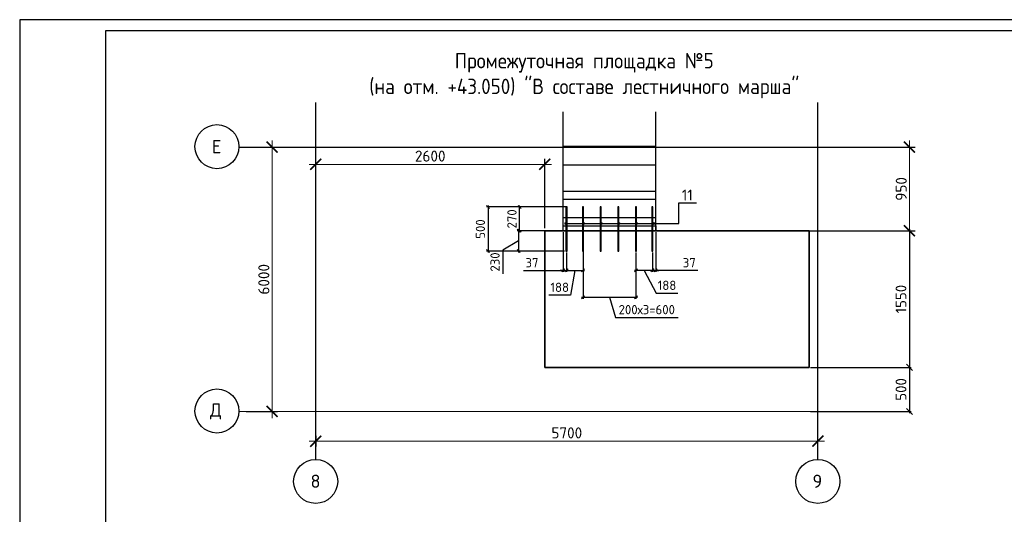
# Model space of a CAD drawing. Header units: millimetres. Extents: x 40580 to 2152466, y -328404 to 177125.
# Tile 243 of 252: x 703186 to 725540, y 153549 to 164775. Entities that reach past the tile are written whole.
import ezdxf

# ---------------------------------------------------------------- set-up
doc = ezdxf.new("R2010")
doc.units = ezdxf.units.MM
doc.linetypes.add('______5', pattern=[1100, 800, -100, 100, -100])
doc.linetypes.add('CENTER', pattern=[2, 1.25, -0.25, 0.25, -0.25])
for name, color, linetype in [('11', 7, 'Continuous'), ('СПДС_Оси', 7, 'Continuous'), ('Столовая - обозначения', 7, 'Continuous')]:
    doc.layers.add(name, color=color, linetype=linetype)
for name, color, linetype, lineweight in [('RAZMER', 7, 'Continuous', 9), ('Лестница', 7, 'Continuous', 25), ('ОСИ', 7, 'CENTER', 15), ('Столовая Двери и окна', 7, 'Continuous', 15), ('ТЕКСТ', 7, 'Continuous', 15)]:
    doc.layers.add(name, color=color, linetype=linetype, lineweight=lineweight)
doc.layers.add('Стена_ бетон несущ.', color=7, linetype='Continuous', lineweight=70, true_color=0xb4b496)
doc.styles.get("Standard").update_dxf_attribs({"font": 'isocpeur.ttf'})
doc.styles.add('ГОСТ', font='isocpeur.ttf')
doc.dimstyles.new('ГОСТ', dxfattribs={"dimscale": 0, "dimtxt": 2.5, "dimasz": 2.5, "dimexe": 1.25, "dimexo": 0.625, "dimtad": 1, "dimdec": 0, "dimtxsty": 'ГОСТ', "dimblk": 'ARCHTICK', "dimcen": 2.5, "dimdle": 1.5, "dimclrd": 256, "dimclre": 256, "dimclrt": 256, "dimadec": 0, "dimazin": 0, "dimtfac": 1, "dimtdec": 0, "dimtmove": 1, "dimatfit": 3, "dimfxl": 2, "dimtfill": 1, "dimlwd": -1, "dimarcsym": 0})
doc.dimstyles.new('Осевые', dxfattribs={"dimscale": 0.7, "dimtxt": 450, "dimasz": 400, "dimexe": 100, "dimexo": 100, "dimgap": 100, "dimtad": 1, "dimdec": 0, "dimzin": 0, "dimdsep": 46, "dimtxsty": 'Standard', "dimblk": 'OBLIQUE', "dimcen": 9, "dimdle": 100, "dimazin": 0, "dimtm": 1e-09, "dimtfac": 1, "dimtdec": 0, "dimtofl": 0, "dimtmove": 0, "dimatfit": 3, "dimfxl": 1, "dimtolj": 1, "dimtzin": 0, "dimarcsym": 0})

# ---------------------------------------------------------------- blocks, each defined once
blk = doc.blocks.new('NSY101')
at = {"color": 0, "linetype": 'ByBlock', "lineweight": -2}
blk.add_circle((0, 0), 50, dxfattribs=at)
blk = doc.blocks.new('_ArchTick')
at = {"color": 0, "linetype": 'ByBlock', "const_width": 0.15}
blk.add_lwpolyline([(-0.5, -0.5), (0.5, 0.5)], dxfattribs=at)
blk = doc.blocks.new('*D1931')
at = {"layer": 'Defpoints', "color": 0, "lineweight": 25, "ltscale": 100, "transparency": 16777216}
for p in [(708916, 161883), (708916, 161883), (708269, 155883)]:
    blk.add_point(p, dxfattribs=at)
at = {"layer": 'RAZMER', "ltscale": 100, "transparency": 16777216}
blk.add_line((708916, 155733), (708916, 162033), dxfattribs=at)
at = {"layer": 'RAZMER', "lineweight": -2, "ltscale": 100, "transparency": 16777216}
for p, q in [((708979, 161883), (709041, 161883)), ((708331, 155883), (709041, 155883))]:
    blk.add_line(p, q, dxfattribs=at)
at = {"layer": 'RAZMER', "ltscale": 100, "transparency": 16777216, "xscale": 250, "yscale": 250, "zscale": 250}
for p, rotation in [((708916, 161883), 90), ((708916, 155883), 270)]:
    blk.add_blockref('_ArchTick', p, dxfattribs=dict(at, rotation=rotation))
at = {"layer": 'RAZMER', "ltscale": 100, "transparency": 16777216, "insert": (708729, 158883), "char_height": 250, "width": 833.33, "attachment_point": 5, "rotation": 90, "style": 'ГОСТ', "bg_fill": 3, "box_fill_scale": 1.1, "bg_fill_color": 256, "bg_fill_true_color": 13158600, "bg_fill_transparency": 0}
blk.add_mtext('6000', dxfattribs=at)
blk = doc.blocks.new('*D2261')
at = {"layer": 'Defpoints', "color": 0, "lineweight": 25, "transparency": 16777216}
for p in [(709907, 155394), (721307, 155210), (721307, 155130)]:
    blk.add_point(p, dxfattribs=at)
at = {"layer": 'RAZMER', "transparency": 16777216}
blk.add_line((709757, 155210), (721457, 155210), dxfattribs=at)
at = {"layer": 'RAZMER', "lineweight": -2, "transparency": 16777216}
for p, q in [((709907, 155331), (709907, 155085)), ((721307, 155193), (721307, 155335))]:
    blk.add_line(p, q, dxfattribs=at)
at = {"layer": 'RAZMER', "transparency": 16777216, "xscale": 250, "yscale": 250, "zscale": 250, "rotation": 180}
blk.add_blockref('_ArchTick', (709907, 155210), dxfattribs=at)
at = {"layer": 'RAZMER', "transparency": 16777216, "xscale": 250, "yscale": 250, "zscale": 250}
blk.add_blockref('_ArchTick', (721307, 155210), dxfattribs=at)
at = {"layer": 'RAZMER', "transparency": 16777216, "insert": (715607, 155397), "char_height": 250, "attachment_point": 5, "style": 'ГОСТ', "bg_fill": 3, "box_fill_scale": 1.1, "bg_fill_color": 256, "bg_fill_true_color": 13158600, "bg_fill_transparency": 0}
blk.add_mtext('5700', dxfattribs=at)
blk = doc.blocks.new('*D2262')
at = {"layer": 'Defpoints', "color": 0, "lineweight": 25, "transparency": 16777216}
for p in [(709907, 161492), (709907, 160834), (715107, 159984)]:
    blk.add_point(p, dxfattribs=at)
at = {"layer": 'RAZMER', "transparency": 16777216}
blk.add_line((715257, 161492), (709757, 161492), dxfattribs=at)
at = {"layer": 'RAZMER', "lineweight": -2, "transparency": 16777216}
for p, q in [((709907, 160896), (709907, 161617)), ((715107, 160046), (715107, 161617))]:
    blk.add_line(p, q, dxfattribs=at)
at = {"layer": 'RAZMER', "transparency": 16777216, "xscale": 250, "yscale": 250, "zscale": 250, "rotation": 180}
blk.add_blockref('_ArchTick', (709907, 161492), dxfattribs=at)
at = {"layer": 'RAZMER', "transparency": 16777216, "xscale": 250, "yscale": 250, "zscale": 250}
blk.add_blockref('_ArchTick', (715107, 161492), dxfattribs=at)
at = {"layer": 'RAZMER', "transparency": 16777216, "insert": (712507, 161679), "char_height": 250, "attachment_point": 5, "style": 'ГОСТ', "bg_fill": 3, "box_fill_scale": 1.1, "bg_fill_color": 256, "bg_fill_true_color": 13158600, "bg_fill_transparency": 0}
blk.add_mtext('2600', dxfattribs=at)
blk = doc.blocks.new('*D2263')
at = {"layer": 'Defpoints', "color": 0, "lineweight": 25, "transparency": 16777216}
for p in [(722926, 161883), (720906, 159984), (723388, 159984)]:
    blk.add_point(p, dxfattribs=at)
at = {"layer": 'RAZMER', "lineweight": -2, "transparency": 16777216}
for p, q in [((722989, 161883), (723513, 161883)), ((720969, 159984), (723513, 159984))]:
    blk.add_line(p, q, dxfattribs=at)
at = {"layer": 'RAZMER', "transparency": 16777216}
blk.add_line((723388, 162033), (723388, 159834), dxfattribs=at)
at = {"layer": 'RAZMER', "transparency": 16777216, "xscale": 250, "yscale": 250, "zscale": 250}
for p, rotation in [((723388, 161883), 90), ((723388, 159984), 270)]:
    blk.add_blockref('_ArchTick', p, dxfattribs=dict(at, rotation=rotation))
at = {"layer": 'RAZMER', "transparency": 16777216, "insert": (723200, 160934), "char_height": 250, "attachment_point": 5, "rotation": 90, "style": 'ГОСТ', "bg_fill": 3, "box_fill_scale": 1.1, "bg_fill_color": 256, "bg_fill_true_color": 13158600, "bg_fill_transparency": 0}
blk.add_mtext('950', dxfattribs=at)
blk = doc.blocks.new('_OBLIQUE')
at = {"color": 0, "linetype": 'ByBlock'}
blk.add_line((-0.5, -0.5), (0.5, 0.5), dxfattribs=at)
blk = doc.blocks.new('*D1869')
at = {"layer": 'Defpoints', "color": 0, "linetype": 'ByBlock', "lineweight": 25, "ltscale": 13, "transparency": 16777216}
for p in [(721106, 159984), (721106, 156883), (723388, 156883)]:
    blk.add_point(p, dxfattribs=at)
at = {"layer": 'ОСИ', "color": 0, "linetype": 'ByBlock', "lineweight": -2, "ltscale": 13, "transparency": 16777216}
for p, q in [((721141, 159984), (723423, 159984)), ((723388, 160019), (723388, 156848)), ((721141, 156883), (723423, 156883))]:
    blk.add_line(p, q, dxfattribs=at)
at = {"layer": 'ОСИ', "color": 0, "linetype": 'ByBlock', "lineweight": -2, "ltscale": 13, "transparency": 16777216, "xscale": 140, "yscale": 140, "zscale": 140}
for p, rotation in [((723388, 159984), 90), ((723388, 156883), 270)]:
    blk.add_blockref('_OBLIQUE', p, dxfattribs=dict(at, rotation=rotation))
at = {"layer": 'ОСИ', "color": 0, "linetype": 'ByBlock', "ltscale": 13, "transparency": 16777216, "insert": (723195, 158434), "char_height": 245, "attachment_point": 5, "rotation": 90}
blk.add_mtext('\\A1;1550', dxfattribs=at)
blk = doc.blocks.new('*D1870')
at = {"layer": 'Defpoints', "color": 0, "linetype": 'ByBlock', "lineweight": 25, "ltscale": 13, "transparency": 16777216}
for p in [(721107, 156883), (721107, 155883), (723388, 155883)]:
    blk.add_point(p, dxfattribs=at)
at = {"layer": 'ОСИ', "color": 0, "linetype": 'ByBlock', "lineweight": -2, "ltscale": 13, "transparency": 16777216}
for p, q in [((721142, 156883), (723423, 156883)), ((723388, 156918), (723388, 155848)), ((721142, 155883), (723423, 155883))]:
    blk.add_line(p, q, dxfattribs=at)
at = {"layer": 'ОСИ', "color": 0, "linetype": 'ByBlock', "lineweight": -2, "ltscale": 13, "transparency": 16777216, "xscale": 140, "yscale": 140, "zscale": 140}
for p, rotation in [((723388, 156883), 90), ((723388, 155883), 270)]:
    blk.add_blockref('_OBLIQUE', p, dxfattribs=dict(at, rotation=rotation))
at = {"layer": 'ОСИ', "color": 0, "linetype": 'ByBlock', "ltscale": 13, "transparency": 16777216, "insert": (723195, 156383), "char_height": 245, "attachment_point": 5, "rotation": 90}
blk.add_mtext('\\A1;500', dxfattribs=at)
blk = doc.blocks.new('*D2239')
at = {"layer": 'Defpoints', "color": 0, "linetype": 'ByBlock', "lineweight": 25, "ltscale": 13, "transparency": 16777216}
for p in [(715527, 159984), (715600, 159523), (715600, 159084)]:
    blk.add_point(p, dxfattribs=at)
at = {"layer": 'ОСИ', "color": 0, "linetype": 'ByBlock', "lineweight": -2, "ltscale": 13, "transparency": 16777216}
for p, q in [((715527, 159949), (715527, 159049)), ((715600, 159488), (715600, 159049)), ((714621, 159084), (715527, 159084)), ((715527, 159084), (715457, 159084)), ((715527, 159084), (715600, 159084)), ((715600, 159084), (715670, 159084))]:
    blk.add_line(p, q, dxfattribs=at)
at = {"layer": 'ОСИ', "color": 0, "linetype": 'ByBlock', "lineweight": -2, "ltscale": 13, "transparency": 16777216, "xscale": 70, "yscale": 70, "zscale": 70}
blk.add_blockref('_OBLIQUE', (715527, 159084), dxfattribs=at)
at = {"layer": 'ОСИ', "color": 0, "linetype": 'ByBlock', "lineweight": -2, "ltscale": 13, "transparency": 16777216, "xscale": 70, "yscale": 70, "zscale": 70, "rotation": 180}
blk.add_blockref('_OBLIQUE', (715600, 159084), dxfattribs=at)
at = {"layer": 'ОСИ', "color": 0, "linetype": 'ByBlock', "ltscale": 13, "transparency": 16777216, "insert": (714817, 159259), "char_height": 210, "attachment_point": 5}
blk.add_mtext('\\A1;37', dxfattribs=at)
blk = doc.blocks.new('*D2240')
at = {"layer": 'Defpoints', "color": 0, "linetype": 'ByBlock', "lineweight": 25, "ltscale": 13, "transparency": 16777216}
for p in [(715976, 159878), (715600, 159523), (715976, 159084)]:
    blk.add_point(p, dxfattribs=at)
at = {"layer": 'ОСИ', "color": 0, "linetype": 'ByBlock', "lineweight": -2, "ltscale": 13, "transparency": 16777216}
for p, q in [((715976, 159843), (715976, 159049)), ((715600, 159488), (715600, 159049)), ((715565, 159084), (716011, 159084)), ((715788, 159084), (715695, 158526)), ((715695, 158526), (715198, 158526))]:
    blk.add_line(p, q, dxfattribs=at)
at = {"layer": 'ОСИ', "color": 0, "linetype": 'ByBlock', "lineweight": -2, "ltscale": 13, "transparency": 16777216, "xscale": 70, "yscale": 70, "zscale": 70, "rotation": 180}
blk.add_blockref('_OBLIQUE', (715600, 159084), dxfattribs=at)
at = {"layer": 'ОСИ', "color": 0, "linetype": 'ByBlock', "lineweight": -2, "ltscale": 13, "transparency": 16777216, "xscale": 70, "yscale": 70, "zscale": 70}
blk.add_blockref('_OBLIQUE', (715976, 159084), dxfattribs=at)
at = {"layer": 'ОСИ', "color": 0, "linetype": 'ByBlock', "ltscale": 13, "transparency": 16777216, "insert": (715447, 158701), "char_height": 210, "attachment_point": 5}
blk.add_mtext('\\A1;188', dxfattribs=at)
blk = doc.blocks.new('*D2241')
at = {"layer": 'Defpoints', "color": 0, "linetype": 'ByBlock', "lineweight": 25, "ltscale": 13, "transparency": 16777216}
for p in [(715976, 159523), (717176, 159523), (717176, 158474)]:
    blk.add_point(p, dxfattribs=at)
at = {"layer": 'ОСИ', "color": 0, "linetype": 'ByBlock', "lineweight": -2, "ltscale": 13, "transparency": 16777216}
for p, q in [((715976, 159488), (715976, 158439)), ((717176, 159488), (717176, 158439)), ((715941, 158474), (717211, 158474)), ((716576, 158474), (716713, 158019)), ((716713, 158019), (718134, 158019))]:
    blk.add_line(p, q, dxfattribs=at)
at = {"layer": 'ОСИ', "color": 0, "linetype": 'ByBlock', "lineweight": -2, "ltscale": 13, "transparency": 16777216, "xscale": 70, "yscale": 70, "zscale": 70, "rotation": 180}
blk.add_blockref('_OBLIQUE', (715976, 158474), dxfattribs=at)
at = {"layer": 'ОСИ', "color": 0, "linetype": 'ByBlock', "lineweight": -2, "ltscale": 13, "transparency": 16777216, "xscale": 70, "yscale": 70, "zscale": 70}
blk.add_blockref('_OBLIQUE', (717176, 158474), dxfattribs=at)
at = {"layer": 'ОСИ', "color": 0, "linetype": 'ByBlock', "ltscale": 13, "transparency": 16777216, "insert": (717423, 158194), "char_height": 210, "attachment_point": 5}
blk.add_mtext('\\A1;200х3=600', dxfattribs=at)
blk = doc.blocks.new('*D2242')
at = {"layer": 'Defpoints', "color": 0, "linetype": 'ByBlock', "lineweight": 25, "ltscale": 13, "transparency": 16777216}
for p in [(717627, 159984), (717552, 159523), (717627, 159084)]:
    blk.add_point(p, dxfattribs=at)
at = {"layer": 'ОСИ', "color": 0, "linetype": 'ByBlock', "lineweight": -2, "ltscale": 13, "transparency": 16777216}
for p, q in [((717627, 159949), (717627, 159049)), ((717552, 159488), (717552, 159049)), ((717552, 159084), (717482, 159084)), ((717552, 159084), (717627, 159084)), ((717627, 159084), (717697, 159084)), ((718584, 159084), (717627, 159084))]:
    blk.add_line(p, q, dxfattribs=at)
at = {"layer": 'ОСИ', "color": 0, "linetype": 'ByBlock', "lineweight": -2, "ltscale": 13, "transparency": 16777216, "xscale": 70, "yscale": 70, "zscale": 70}
blk.add_blockref('_OBLIQUE', (717552, 159084), dxfattribs=at)
at = {"layer": 'ОСИ', "color": 0, "linetype": 'ByBlock', "lineweight": -2, "ltscale": 13, "transparency": 16777216, "xscale": 70, "yscale": 70, "zscale": 70, "rotation": 180}
blk.add_blockref('_OBLIQUE', (717627, 159084), dxfattribs=at)
at = {"layer": 'ОСИ', "color": 0, "linetype": 'ByBlock', "ltscale": 13, "transparency": 16777216, "insert": (718388, 159259), "char_height": 210, "attachment_point": 5}
blk.add_mtext('\\A1;37', dxfattribs=at)
blk = doc.blocks.new('*D2243')
at = {"layer": 'Defpoints', "color": 0, "linetype": 'ByBlock', "lineweight": 25, "ltscale": 13, "transparency": 16777216}
for p in [(714537, 160524), (715613, 160524), (715613, 159984)]:
    blk.add_point(p, dxfattribs=at)
at = {"layer": 'ОСИ', "color": 0, "linetype": 'ByBlock', "lineweight": -2, "ltscale": 13, "transparency": 16777216}
for p, q in [((715578, 160524), (714502, 160524)), ((714537, 159949), (714537, 160559)), ((715578, 159984), (714502, 159984))]:
    blk.add_line(p, q, dxfattribs=at)
at = {"layer": 'ОСИ', "color": 0, "linetype": 'ByBlock', "lineweight": -2, "ltscale": 13, "transparency": 16777216, "xscale": 70, "yscale": 70, "zscale": 70}
for p, rotation in [((714537, 160524), 90), ((714537, 159984), 270)]:
    blk.add_blockref('_OBLIQUE', p, dxfattribs=dict(at, rotation=rotation))
at = {"layer": 'ОСИ', "color": 0, "linetype": 'ByBlock', "ltscale": 13, "transparency": 16777216, "insert": (714362, 160254), "char_height": 210, "attachment_point": 5, "rotation": 90}
blk.add_mtext('\\A1;270', dxfattribs=at)
blk = doc.blocks.new('*D2244')
at = {"layer": 'Defpoints', "color": 0, "linetype": 'ByBlock', "lineweight": 25, "ltscale": 13, "transparency": 16777216}
for p in [(715588, 159984), (714512, 159523), (715588, 159523)]:
    blk.add_point(p, dxfattribs=at)
at = {"layer": 'ОСИ', "color": 0, "linetype": 'ByBlock', "lineweight": -2, "ltscale": 13, "transparency": 16777216}
for p, q in [((715553, 159984), (714477, 159984)), ((714512, 160019), (714512, 159488)), ((714512, 159754), (714153, 159544)), ((714153, 159544), (714153, 159005)), ((715553, 159523), (714477, 159523))]:
    blk.add_line(p, q, dxfattribs=at)
at = {"layer": 'ОСИ', "color": 0, "linetype": 'ByBlock', "lineweight": -2, "ltscale": 13, "transparency": 16777216, "xscale": 70, "yscale": 70, "zscale": 70}
for p, rotation in [((714512, 159984), 90), ((714512, 159523), 270)]:
    blk.add_blockref('_OBLIQUE', p, dxfattribs=dict(at, rotation=rotation))
at = {"layer": 'ОСИ', "color": 0, "linetype": 'ByBlock', "ltscale": 13, "transparency": 16777216, "insert": (713978, 159275), "char_height": 210, "attachment_point": 5, "rotation": 90}
blk.add_mtext('\\A1;230', dxfattribs=at)
blk = doc.blocks.new('*D2245')
at = {"layer": 'Defpoints', "color": 0, "linetype": 'ByBlock', "lineweight": 25, "ltscale": 13, "transparency": 16777216}
for p in [(715588, 160524), (713821, 159523), (715588, 159523)]:
    blk.add_point(p, dxfattribs=at)
at = {"layer": 'ОСИ', "color": 0, "linetype": 'ByBlock', "lineweight": -2, "ltscale": 13, "transparency": 16777216}
for p, q in [((715553, 160524), (713786, 160524)), ((713821, 160559), (713821, 159488)), ((715553, 159523), (713786, 159523))]:
    blk.add_line(p, q, dxfattribs=at)
at = {"layer": 'ОСИ', "color": 0, "linetype": 'ByBlock', "lineweight": -2, "ltscale": 13, "transparency": 16777216, "xscale": 70, "yscale": 70, "zscale": 70}
for p, rotation in [((713821, 160524), 90), ((713821, 159523), 270)]:
    blk.add_blockref('_OBLIQUE', p, dxfattribs=dict(at, rotation=rotation))
at = {"layer": 'ОСИ', "color": 0, "linetype": 'ByBlock', "ltscale": 13, "transparency": 16777216, "insert": (713646, 160024), "char_height": 210, "attachment_point": 5, "rotation": 90}
blk.add_mtext('\\A1;500', dxfattribs=at)
blk = doc.blocks.new('*D2257')
at = {"layer": 'Defpoints', "color": 0, "linetype": 'ByBlock', "lineweight": 25, "ltscale": 13, "transparency": 16777216}
for p in [(717176, 159523), (717553, 159523), (717176, 159084)]:
    blk.add_point(p, dxfattribs=at)
at = {"layer": 'ОСИ', "color": 0, "linetype": 'ByBlock', "lineweight": -2, "ltscale": 13, "transparency": 16777216}
for p, q in [((717176, 159488), (717176, 159049)), ((717553, 159488), (717553, 159049)), ((717588, 159084), (717141, 159084)), ((717364, 159084), (717633, 158571)), ((717633, 158571), (718130, 158571))]:
    blk.add_line(p, q, dxfattribs=at)
at = {"layer": 'ОСИ', "color": 0, "linetype": 'ByBlock', "lineweight": -2, "ltscale": 13, "transparency": 16777216, "xscale": 70, "yscale": 70, "zscale": 70, "rotation": 180}
blk.add_blockref('_OBLIQUE', (717176, 159084), dxfattribs=at)
at = {"layer": 'ОСИ', "color": 0, "linetype": 'ByBlock', "lineweight": -2, "ltscale": 13, "transparency": 16777216, "xscale": 70, "yscale": 70, "zscale": 70}
blk.add_blockref('_OBLIQUE', (717553, 159084), dxfattribs=at)
at = {"layer": 'ОСИ', "color": 0, "linetype": 'ByBlock', "ltscale": 13, "transparency": 16777216, "insert": (717882, 158746), "char_height": 210, "attachment_point": 5}
blk.add_mtext('\\A1;188', dxfattribs=at)

msp = doc.modelspace()

# ---------------------------------------------------------------- linework, layer by layer
at = {"layer": '11', "color": 18, "true_color": 0x000000}
for p, q in [((703186.213, 164774.701), (703186.213, 135074.701)), ((745236.213, 164774.701), (703186.213, 164774.701))]:
    msp.add_line(p, q, dxfattribs=at)
at = {"layer": '11', "color": 18, "lineweight": 30, "true_color": 0x000000}
for p, q in [((705132.856, 164524.654), (705132.856, 135324.701)), ((744986.213, 164524.654), (705132.856, 164524.654))]:
    msp.add_line(p, q, dxfattribs=at)
at = {"layer": 'RAZMER', "color": 18, "true_color": 0x000000}
msp.add_line((708168.509, 155883.412), (723070.961, 155883.412), dxfattribs=at)
at = {"layer": 'Лестница', "color": 18, "linetype": 'Continuous', "lineweight": 25, "true_color": 0x000000, "transparency": 33554687}
for p, q in [((715526.585, 159983.746), (715526.585, 162681.746)), ((715526.585, 159983.746), (715526.585, 162681.746)), ((717626.585, 159983.746), (717626.585, 162681.746)), ((717626.585, 159983.746), (717626.585, 162681.746)), ((715506.585, 161903.218), (717606.585, 161903.218)), ((715506.585, 161903.218), (717606.585, 161903.218)), ((715526.585, 161483.218), (717626.585, 161483.218)), ((715526.585, 161483.218), (717626.585, 161483.218)), ((715526.585, 160883.218), (717626.585, 160883.218)), ((715526.585, 160703.218), (717626.585, 160703.218)), ((715526.585, 160285.218), (717626.585, 160285.218)), ((715526.585, 160285.218), (717626.585, 160285.218))]:
    msp.add_line(p, q, dxfattribs=at)
at = {"layer": 'ОСИ', "color": 18, "linetype": '______5', "lineweight": 25, "ltscale": 0.02, "true_color": 0x000000, "transparency": 33554687}
for p, q in [((709906.585, 154784.02), (709906.585, 162893.639)), ((721306.585, 154784.02), (721306.585, 162893.639))]:
    msp.add_line(p, q, dxfattribs=at)
at = {"layer": 'Стена_ бетон несущ.', "color": 18, "linetype": 'Continuous', "lineweight": 35, "true_color": 0x000000, "transparency": 33554687}
msp.add_lwpolyline([(715106.585, 156883.412), (715106.585, 157643.412), (715106.585, 157643.412), (715106.585, 158343.412), (715106.585, 158343.412), (715106.585, 159103.412), (715106.585, 159103.412), (715106.585, 159983.746), (720706.585, 159983.746), (721106.304, 159983.746), (721106.585, 159103.412), (721106.585, 159103.412), (721106.585, 158343.412), (721106.585, 158343.412), (721106.585, 157643.412), (721106.585, 157643.412), (721106.585, 156883.412), (715106.585, 156883.412)], dxfattribs=at)
at = {"layer": 'Столовая Двери и окна', "color": 18, "lineweight": 25, "true_color": 0x000000}
for p, q in [((718152.946, 160149.078), (718152.946, 160618.96)), ((718152.946, 160618.96), (718554.639, 160618.96)), ((715588.264, 160149.078), (718152.946, 160149.078))]:
    msp.add_line(p, q, dxfattribs=at)
at = {"layer": 'Столовая Двери и окна', "color": 18, "lineweight": 30, "true_color": 0x000000}
for points in [[(715588.264, 159523.429), (715612.532, 159523.429), (715612.532, 160523.746), (715588.264, 160523.746)], [(715963.996, 159523.429), (715988.264, 159523.429), (715988.264, 160523.746), (715963.996, 160523.746)], [(716363.996, 159523.429), (716388.264, 159523.429), (716388.264, 160523.746), (716363.996, 160523.746)], [(716763.996, 159523.429), (716788.264, 159523.429), (716788.264, 160523.746), (716763.996, 160523.746)], [(717163.996, 159523.429), (717188.264, 159523.429), (717188.264, 160523.746), (717163.996, 160523.746)], [(717539.728, 159523.429), (717563.996, 159523.429), (717563.996, 160523.746), (717539.728, 160523.746)]]:
    msp.add_lwpolyline(points, close=True, dxfattribs=at)
at = {"layer": 'Столовая Двери и окна', "color": 18, "lineweight": 25, "true_color": 0x000000}
msp.add_lwpolyline([(715526.585, 160096.857), (717626.585, 160096.857), (717626.585, 159983.746), (715526.585, 159983.746)], close=True, dxfattribs=at)
for centre in [(715588.264, 160149.078), (715988.264, 160149.078), (716388.264, 160149.078), (716788.264, 160149.078), (717188.264, 160149.078), (717588.264, 160149.078)]:
    msp.add_circle(centre, 20.6, dxfattribs=at)

# ---------------------------------------------------------------- block references
at = {"layer": 'ОСИ', "color": 18, "linetype": 'Continuous', "lineweight": 25, "true_color": 0x000000, "transparency": 33554687, "xscale": 9.999999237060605, "yscale": 9.999999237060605, "zscale": 9.999999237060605}
for p in [(707664.9, 161893.517), (707664.9, 155893.517), (709906.042, 154295.761), (721305.5, 154295.761)]:
    msp.add_blockref('NSY101', p, dxfattribs=at)

# ---------------------------------------------------------------- texts
at = {"layer": 'СПДС_Оси', "color": 18, "linetype": 'Continuous', "lineweight": 25, "ltscale": 150, "true_color": 0x000000}
for s, p in [('Е', (707548.55, 161743.517)), ('Д', (707503.989, 155765.95)), ('8', (709789.081, 154149.534)), ('9', (721186.295, 154149.534))]:
    msp.add_text(s, height=300, dxfattribs=at).set_placement(p)
at = {"layer": 'Столовая - обозначения', "color": 18, "lineweight": 25, "true_color": 0x000000}
msp.add_text('11', height=250, dxfattribs=at).set_placement((718218.572, 160669.822))
at = {"layer": 'ТЕКСТ', "color": 18, "ltscale": 6, "true_color": 0x000000, "insert": (716003.703, 164019.842), "char_height": 350, "width": 11827.15711, "attachment_point": 2, "style": 'ГОСТ'}
msp.add_mtext('{\\W0.9;Промежуточная площадка №5 \\P(на отм. +43.050) "В составе лестничного марша"}', dxfattribs=at)

# ---------------------------------------------------------------- dimensions: what is measured, and where the dimension line sits
at = {"layer": 'ОСИ', "color": 18, "linetype": 'ByBlock', "ltscale": 13, "true_color": 0x000000}
dim = msp.add_linear_dim(base=(717626.585, 159083.63), p1=(717551.862, 159523.429), p2=(717626.585, 159983.746), dimstyle='Осевые', override={"dimtxt": 300, "dimasz": 100, "dimexe": 50, "dimexo": 50, "dimlfac": 0.5, "dimdle": 50, "dimtmove": 1}, dxfattribs=at)
dim.commit()
dim.dimension.update_dxf_attribs({"geometry": '*D2242', "text_midpoint": (718387.537, 159020.05), "dimtype": 160})
dim = msp.add_linear_dim(base=(717176.13, 158474.315), p1=(715976.13, 159523.429), p2=(717176.13, 159523.429), text='200х3=<>', dimstyle='Осевые', override={"dimtxt": 300, "dimasz": 100, "dimexe": 50, "dimexo": 50, "dimlfac": 0.5, "dimdle": 50, "dimtmove": 1}, dxfattribs=at)
dim.commit()
dim.dimension.update_dxf_attribs({"geometry": '*D2241', "text_midpoint": (716782.63, 158194.315)})
dim = msp.add_linear_dim(base=(717176.13, 159083.63), p1=(717552.772, 159523.429), p2=(717176.13, 159523.429), angle=180, dimstyle='Осевые', override={"dimtxt": 300, "dimasz": 100, "dimexe": 50, "dimexo": 50, "dimlfac": 0.5, "dimdle": 50, "dimtmove": 1}, dxfattribs=at)
dim.commit()
dim.dimension.update_dxf_attribs({"geometry": '*D2257', "text_midpoint": (717703.365, 158570.682), "dimtype": 160})
dim = msp.add_linear_dim(base=(723387.932, 155883.412), p1=(721106.585, 156883.412), p2=(721106.585, 155883.412), angle=90, dimstyle='Осевые', override={"dimtxt": 350, "dimasz": 200, "dimexe": 50, "dimexo": 50, "dimlfac": 0.5, "dimdle": 50, "dimtmove": 1}, dxfattribs=at)
dim.commit()
dim.dimension.update_dxf_attribs({"geometry": '*D1870', "text_midpoint": (723195.432, 156383.412)})

# ---------------------------------------------------------------- next in the draw order: dimensions: what is measured, and where the dimension line sits
at = {"layer": 'RAZMER', "color": 18, "ltscale": 100, "true_color": 0x000000}
dim = msp.add_linear_dim(base=(708916.158, 161883.412), p1=(708268.571, 155883.412), p2=(708916.158, 161883.412), angle=90, dimstyle='ГОСТ', override={"dimscale": 0, "dimtix": 0, "dimtofl": 1, "dimtmove": 1, "dimatfit": 3}, dxfattribs=at)
dim.commit()
dim.dimension.update_dxf_attribs({"geometry": '*D1931', "text_midpoint": (708916.158, 158883.412), "dimtype": 160})
at = {"layer": 'RAZMER', "color": 18, "true_color": 0x000000}
dim = msp.add_linear_dim(base=(721306.585, 155209.768), p1=(709906.585, 155393.882), p2=(721306.585, 155130.262), dimstyle='ГОСТ', override={"dimscale": 0, "dimlfac": 0.5, "dimtix": 0, "dimtofl": 1, "dimtmove": 1, "dimatfit": 3}, dxfattribs=at)
dim.commit()
dim.dimension.update_dxf_attribs({"geometry": '*D2261', "text_midpoint": (715606.585, 155397.268)})

# ---------------------------------------------------------------- next in the draw order: linework, layer by layer
at = {"layer": 'ОСИ', "color": 18, "linetype": '______5', "lineweight": 25, "ltscale": 0.02, "true_color": 0x000000, "transparency": 33554687}
msp.add_line((708168.509, 161883.412), (723070.961, 161883.412), dxfattribs=at)

# ---------------------------------------------------------------- next in the draw order: dimensions: what is measured, and where the dimension line sits
at = {"layer": 'RAZMER', "color": 18, "true_color": 0x000000}
dim = msp.add_linear_dim(base=(723387.932, 159983.746), p1=(722926.467, 161883.412), p2=(720906.444, 159983.746), angle=90, dimstyle='ГОСТ', override={"dimscale": 0, "dimlfac": 0.5, "dimtix": 0, "dimtofl": 1, "dimtmove": 1, "dimatfit": 3}, dxfattribs=at)
dim.commit()
dim.dimension.update_dxf_attribs({"geometry": '*D2263', "text_midpoint": (723200.432, 160933.579)})
dim = msp.add_linear_dim(base=(709906.585, 161491.918), p1=(715106.585, 159983.746), p2=(709906.585, 160833.747), dimstyle='ГОСТ', override={"dimscale": 0, "dimlfac": 0.5, "dimtix": 0, "dimtofl": 1, "dimtmove": 1, "dimatfit": 3}, dxfattribs=at)
dim.commit()
dim.dimension.update_dxf_attribs({"geometry": '*D2262', "text_midpoint": (712506.585, 161679.418)})

# ---------------------------------------------------------------- next in the draw order: dimensions: what is measured, and where the dimension line sits
at = {"layer": 'ОСИ', "color": 18, "linetype": 'ByBlock', "ltscale": 13, "true_color": 0x000000}
for base, p1, p2, override, picture, middle in [((713820.745, 159523.429), (715588.264, 160523.746), (715588.264, 159523.429), {"dimtxt": 300, "dimasz": 100, "dimexe": 50, "dimexo": 50, "dimlfac": 0.5, "dimdle": 50, "dimtmove": 1}, '*D2245', (713645.745, 160023.587)), ((714536.509, 160523.746), (715612.532, 159983.746), (715612.532, 160523.746), {"dimtxt": 300, "dimasz": 100, "dimexe": 50, "dimexo": 50, "dimlfac": 0.5, "dimdle": 50, "dimtmove": 1}, '*D2243', (714361.509, 160253.746)), ((723387.932, 156883.412), (721106.304, 159983.746), (721106.304, 156883.412), {"dimtxt": 350, "dimasz": 200, "dimexe": 50, "dimexo": 50, "dimlfac": 0.5, "dimdle": 50, "dimtmove": 1}, '*D1869', (723195.432, 158433.579))]:
    dim = msp.add_linear_dim(base=base, p1=p1, p2=p2, angle=90, dimstyle='Осевые', override=override, dxfattribs=at)
    dim.commit()
    dim.dimension.update_dxf_attribs({"geometry": picture, "text_midpoint": middle})
dim = msp.add_linear_dim(base=(714512.241, 159523.429), p1=(715588.264, 159983.746), p2=(715588.264, 159523.429), angle=90, dimstyle='Осевые', override={"dimtxt": 300, "dimasz": 100, "dimexe": 50, "dimexo": 50, "dimlfac": 0.5, "dimdle": 50, "dimtmove": 1}, dxfattribs=at)
dim.commit()
dim.dimension.update_dxf_attribs({"geometry": '*D2244', "text_midpoint": (714152.654, 159474.046), "dimtype": 160})
for base, p1, p2, picture, middle in [((715600.398, 159084.047), (715526.585, 159983.746), (715600.398, 159523.429), '*D2239', (714817.311, 158911.49)), ((715976.29, 159083.63), (715600.398, 159523.429), (715976.29, 159878.223), '*D2240', (715625.011, 158526.351))]:
    dim = msp.add_linear_dim(base=base, p1=p1, p2=p2, dimstyle='Осевые', override={"dimtxt": 300, "dimasz": 100, "dimexe": 50, "dimexo": 50, "dimlfac": 0.5, "dimdle": 50, "dimtmove": 1}, dxfattribs=at)
    dim.commit()
    dim.dimension.update_dxf_attribs({"geometry": picture, "text_midpoint": middle, "dimtype": 160})

doc.saveas('drawing.dxf')
